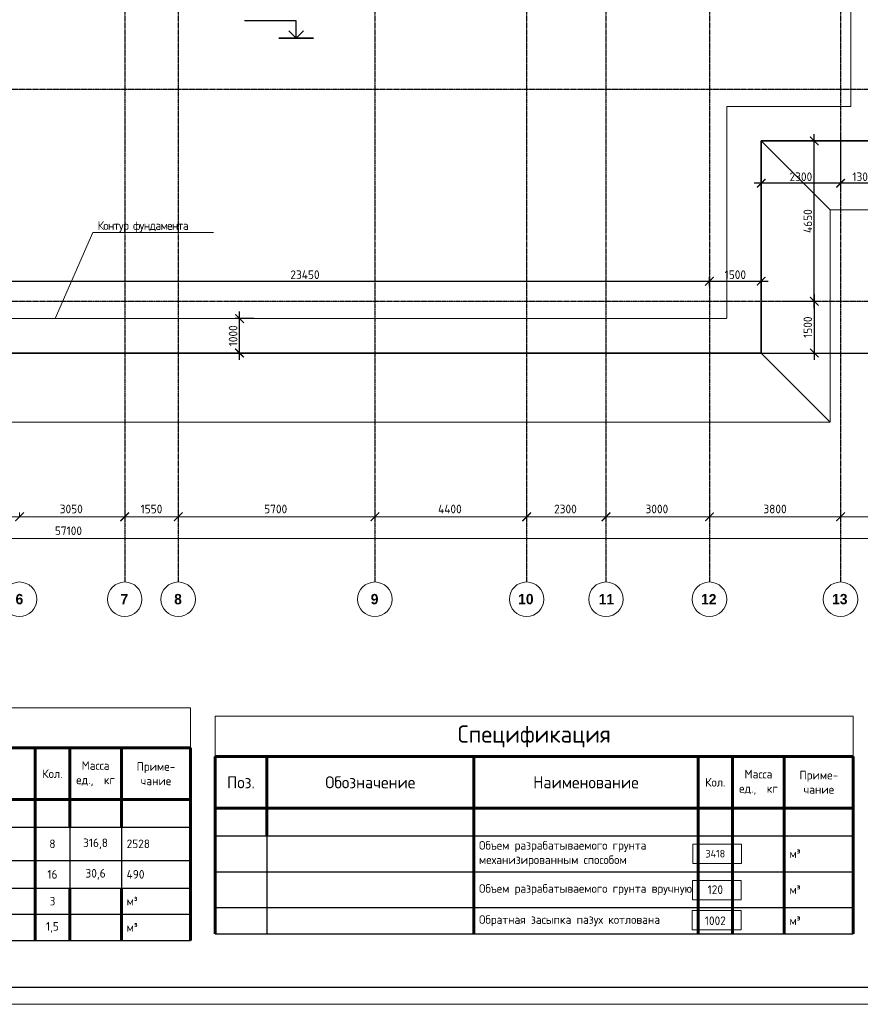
# Model space of a CAD drawing. Header units: millimetres. Extents: x -93479 to 1057970, y -66333 to 172656.
# Tile 10 of 145: x 72871 to 97238, y 1370 to 29920. Entities that reach past the tile are written whole.
import ezdxf
from ezdxf import colors
from ezdxf.entities.mleader import LeaderData, LeaderLine
from ezdxf.math import Vec2, Vec3

# ---------------------------------------------------------------- set-up
doc = ezdxf.new("R2010")
doc.units = ezdxf.units.MM
for name, pattern in [('______5', [1100, 800, -100, 100, -100]), ('DASHED', [7, 5, -2, 0]), ('осевая', [50.8, 31.75, -6.35, 6.35, -6.35])]:
    doc.linetypes.add(name, pattern=pattern)
for name, color, linetype, lineweight in [('0 Фундамент', 5, 'Continuous', 30), ('A-ANNO-NOTE-1', 7, 'Continuous', 35), ('A-ANNO-NOTE-2', 7, 'Continuous', 18), ('G-ANNO-DIMS', 7, 'Continuous', 9), ('Оси', 40, '______5', 18), ('Основная 0.6', 142, 'Continuous', 60), ('подоснова', 151, 'Continuous', 5), ('РАЗМЕРЫ', 7, 'Continuous', 9), ('СПДС_РАЗМЕРЫ', 152, 'Continuous', 25), ('ТОНКИЕ', 7, 'Continuous', 9)]:
    doc.layers.add(name, color=color, linetype=linetype, lineweight=lineweight)
doc.layers.add('ТОЛСТЫЕ_ОСНОВНЫЕ', color=6, linetype='Continuous')
doc.styles.add('GOST-2.304_Type-B', font='GOST_Common.ttf')
doc.styles.add('MtXpl_Century Gothic', font='GOTHICB.TTF', dxfattribs={"height": 0.2})
doc.linetypes.add('084-a Откосы неукрепленные', pattern='A,0.9,[11,Russia-GOST_Topo.shx,S=0.1,R=180,X=0,Y=0],1,[12,Russia-GOST_Topo.shx,S=0.1,R=180,X=0,Y=0],0.1', length=2)
doc.dimstyles.new('СПДС', dxfattribs={"dimscale": 100, "dimtxt": 2.5, "dimasz": 2.5, "dimexe": 1.25, "dimexo": 0, "dimtad": 1, "dimdec": 0, "dimtxsty": 'GOST-2.304_Type-B', "dimblk": 'ARCHTICK', "dimcen": 2.5, "dimdle": 2, "dimadec": 0, "dimazin": 2, "dimtfac": 0.75, "dimtdec": 0, "dimtmove": 1, "dimatfit": 3, "dimfxl": 1, "dimtolj": 1, "dimarcsym": 1})

# ---------------------------------------------------------------- blocks, each defined once
blk = doc.blocks.new('_ArchTick')
at = {"color": 0, "linetype": 'ByBlock', "const_width": 0.15}
blk.add_lwpolyline([(-0.5, -0.5), (0.5, 0.5)], dxfattribs=at)
blk = doc.blocks.new('*D1510')
at = {"layer": 'DEFPOINTS', "color": 0, "ltscale": 100, "transparency": 16777216}
for p in [(92866, 22338), (69416, 22224), (92866, 22192)]:
    blk.add_point(p, dxfattribs=at)
at = {"layer": 'РАЗМЕРЫ', "color": 0, "lineweight": -2, "transparency": 16777216}
for p, q in [((69216, 22338), (93066, 22338)), ((69416, 22224), (69416, 22463)), ((92866, 22192), (92866, 22463))]:
    blk.add_line(p, q, dxfattribs=at)
at = {"layer": 'РАЗМЕРЫ', "color": 0, "lineweight": -2, "ltscale": 100, "transparency": 16777216, "xscale": 250, "yscale": 250, "zscale": 250, "rotation": 180}
blk.add_blockref('_ArchTick', (69416, 22338), dxfattribs=at)
at = {"layer": 'РАЗМЕРЫ', "color": 0, "lineweight": -2, "ltscale": 100, "transparency": 16777216, "xscale": 250, "yscale": 250, "zscale": 250}
blk.add_blockref('_ArchTick', (92866, 22338), dxfattribs=at)
at = {"layer": 'РАЗМЕРЫ', "color": 0, "ltscale": 100, "transparency": 16777216, "insert": (81141, 22526), "char_height": 250, "attachment_point": 5, "style": 'GOST-2.304_Type-B'}
blk.add_mtext('\\A1;23450', dxfattribs=at)
blk = doc.blocks.new('*D1511')
at = {"layer": 'DEFPOINTS', "color": 0, "ltscale": 100, "transparency": 16777216}
for p in [(94366, 22338), (92866, 22192), (94366, 22192)]:
    blk.add_point(p, dxfattribs=at)
at = {"layer": 'РАЗМЕРЫ', "color": 0, "lineweight": -2, "transparency": 16777216}
for p, q in [((92666, 22338), (94566, 22338)), ((92866, 22192), (92866, 22463)), ((94366, 22192), (94366, 22463))]:
    blk.add_line(p, q, dxfattribs=at)
at = {"layer": 'РАЗМЕРЫ', "color": 0, "lineweight": -2, "ltscale": 100, "transparency": 16777216, "xscale": 250, "yscale": 250, "zscale": 250, "rotation": 180}
blk.add_blockref('_ArchTick', (92866, 22338), dxfattribs=at)
at = {"layer": 'РАЗМЕРЫ', "color": 0, "lineweight": -2, "ltscale": 100, "transparency": 16777216, "xscale": 250, "yscale": 250, "zscale": 250}
blk.add_blockref('_ArchTick', (94366, 22338), dxfattribs=at)
at = {"layer": 'РАЗМЕРЫ', "color": 0, "ltscale": 100, "transparency": 16777216, "insert": (93616, 22526), "char_height": 250, "attachment_point": 5, "style": 'GOST-2.304_Type-B'}
blk.add_mtext('\\A1;1500', dxfattribs=at)
blk = doc.blocks.new('*D1512')
at = {"layer": 'DEFPOINTS', "color": 0, "ltscale": 100, "transparency": 16777216}
for p in [(95029, 21755), (93926, 20255), (95905, 20255)]:
    blk.add_point(p, dxfattribs=at)
at = {"layer": 'РАЗМЕРЫ', "color": 0, "lineweight": -2, "transparency": 16777216}
for p, q in [((95029, 21755), (96030, 21755)), ((95905, 21955), (95905, 20055)), ((93926, 20255), (96030, 20255))]:
    blk.add_line(p, q, dxfattribs=at)
at = {"layer": 'РАЗМЕРЫ', "color": 0, "lineweight": -2, "ltscale": 100, "transparency": 16777216, "xscale": 250, "yscale": 250, "zscale": 250}
for p, rotation in [((95905, 21755), 90), ((95905, 20255), 270)]:
    blk.add_blockref('_ArchTick', p, dxfattribs=dict(at, rotation=rotation))
at = {"layer": 'РАЗМЕРЫ', "color": 0, "ltscale": 100, "transparency": 16777216, "insert": (95717, 21005), "char_height": 250, "attachment_point": 5, "rotation": 90, "style": 'GOST-2.304_Type-B'}
blk.add_mtext('\\A1;1500', dxfattribs=at)
blk = doc.blocks.new('*D1513')
at = {"layer": 'DEFPOINTS', "color": 0, "ltscale": 100, "transparency": 16777216}
for p in [(95094, 26405), (95905, 26405), (95529, 21755)]:
    blk.add_point(p, dxfattribs=at)
at = {"layer": 'РАЗМЕРЫ', "color": 0, "lineweight": -2, "transparency": 16777216}
for p, q in [((95905, 21555), (95905, 26605)), ((95094, 26405), (96030, 26405)), ((95529, 21755), (96030, 21755))]:
    blk.add_line(p, q, dxfattribs=at)
at = {"layer": 'РАЗМЕРЫ', "color": 0, "lineweight": -2, "ltscale": 100, "transparency": 16777216, "xscale": 250, "yscale": 250, "zscale": 250}
for p, rotation in [((95905, 26405), 90), ((95905, 21755), 270)]:
    blk.add_blockref('_ArchTick', p, dxfattribs=dict(at, rotation=rotation))
at = {"layer": 'РАЗМЕРЫ', "color": 0, "ltscale": 100, "transparency": 16777216, "insert": (95717, 24080), "char_height": 250, "attachment_point": 5, "rotation": 90, "style": 'GOST-2.304_Type-B'}
blk.add_mtext('\\A1;4650', dxfattribs=at)
blk = doc.blocks.new('*D1515')
at = {"layer": 'DEFPOINTS', "color": 0, "ltscale": 100, "transparency": 16777216}
for p in [(96666, 26589), (97966, 26589), (96666, 25178)]:
    blk.add_point(p, dxfattribs=at)
at = {"layer": 'РАЗМЕРЫ', "color": 0, "lineweight": -2, "transparency": 16777216}
for p, q in [((96666, 26589), (96666, 25053)), ((97966, 26589), (97966, 25053)), ((98166, 25178), (96466, 25178))]:
    blk.add_line(p, q, dxfattribs=at)
at = {"layer": 'РАЗМЕРЫ', "color": 0, "lineweight": -2, "ltscale": 100, "transparency": 16777216, "xscale": 250, "yscale": 250, "zscale": 250, "rotation": 180}
blk.add_blockref('_ArchTick', (96666, 25178), dxfattribs=at)
at = {"layer": 'РАЗМЕРЫ', "color": 0, "lineweight": -2, "ltscale": 100, "transparency": 16777216, "xscale": 250, "yscale": 250, "zscale": 250}
blk.add_blockref('_ArchTick', (97966, 25178), dxfattribs=at)
at = {"layer": 'РАЗМЕРЫ', "color": 0, "ltscale": 100, "transparency": 16777216, "insert": (97316, 25366), "char_height": 250, "attachment_point": 5, "style": 'GOST-2.304_Type-B'}
blk.add_mtext('\\A1;1300', dxfattribs=at)
blk = doc.blocks.new('*D1516')
at = {"layer": 'DEFPOINTS', "color": 0, "ltscale": 100, "transparency": 16777216}
for p in [(94366, 25829), (96666, 25829), (94366, 25178)]:
    blk.add_point(p, dxfattribs=at)
at = {"layer": 'РАЗМЕРЫ', "color": 0, "lineweight": -2, "transparency": 16777216}
for p, q in [((94366, 25829), (94366, 25053)), ((96666, 25829), (96666, 25053)), ((96866, 25178), (94166, 25178))]:
    blk.add_line(p, q, dxfattribs=at)
at = {"layer": 'РАЗМЕРЫ', "color": 0, "lineweight": -2, "ltscale": 100, "transparency": 16777216, "xscale": 250, "yscale": 250, "zscale": 250, "rotation": 180}
blk.add_blockref('_ArchTick', (94366, 25178), dxfattribs=at)
at = {"layer": 'РАЗМЕРЫ', "color": 0, "lineweight": -2, "ltscale": 100, "transparency": 16777216, "xscale": 250, "yscale": 250, "zscale": 250}
blk.add_blockref('_ArchTick', (96666, 25178), dxfattribs=at)
at = {"layer": 'РАЗМЕРЫ', "color": 0, "ltscale": 100, "transparency": 16777216, "insert": (95516, 25366), "char_height": 250, "attachment_point": 5, "style": 'GOST-2.304_Type-B'}
blk.add_mtext('\\A1;2300', dxfattribs=at)
blk = doc.blocks.new('Высотные отметки - Вверх-711287-Разрез 3-3')
at = {"layer": '0 Фундамент', "color": 7}
for p, q in [((13237, 8150), (14737, 8150)), ((13237, 7650), (13237, 8150))]:
    blk.add_line(p, q, dxfattribs=at)
at = {"layer": 'A-ANNO-NOTE-1', "color": 7}
blk.add_line((12737, 7650), (13737, 7650), dxfattribs=at)
at = {"layer": 'A-ANNO-NOTE-2', "color": 7}
for q in [(13025, 7862), (13449, 7862)]:
    blk.add_line((13237, 7650), q, dxfattribs=at)
blk = doc.blocks.new('*U1953')
at = {"layer": 'ТОЛСТЫЕ_ОСНОВНЫЕ', "color": 7}
blk.add_lwpolyline([(20, 5), (836, 5), (836, 589), (20, 589)], close=True, dxfattribs=at)
at = {"layer": 'ТОНКИЕ', "color": 7}
blk.add_lwpolyline([(0, 0), (841, 0), (841, 594), (0, 594)], close=True, dxfattribs=at)
blk = doc.blocks.new('_None')
blk = doc.blocks.new('*D1986')
at = {"layer": 'DEFPOINTS', "color": 0, "ltscale": 100, "transparency": 16777216}
for p in [(44213, 73611), (101313, 73611), (101313, 73611)]:
    blk.add_point(p, dxfattribs=at)
at = {"layer": 'СПДС_РАЗМЕРЫ', "color": 0, "lineweight": -2, "transparency": 16777216}
for p, q in [((44213, 73611), (44213, 73736)), ((101313, 73611), (101313, 73736)), ((44013, 73611), (101513, 73611))]:
    blk.add_line(p, q, dxfattribs=at)
at = {"layer": 'СПДС_РАЗМЕРЫ', "color": 0, "lineweight": -2, "ltscale": 100, "transparency": 16777216, "xscale": 250, "yscale": 250, "zscale": 250, "rotation": 180}
blk.add_blockref('_ArchTick', (44213, 73611), dxfattribs=at)
at = {"layer": 'СПДС_РАЗМЕРЫ', "color": 0, "lineweight": -2, "ltscale": 100, "transparency": 16777216, "xscale": 250, "yscale": 250, "zscale": 250}
blk.add_blockref('_ArchTick', (101313, 73611), dxfattribs=at)
at = {"layer": 'СПДС_РАЗМЕРЫ', "color": 0, "ltscale": 100, "transparency": 16777216, "insert": (72731, 73837), "char_height": 250, "attachment_point": 5, "style": 'GOST-2.304_Type-B'}
blk.add_mtext('\\A1;57100', dxfattribs=at)
blk = doc.blocks.new('*D2001')
at = {"layer": 'DEFPOINTS', "color": 0, "ltscale": 100, "transparency": 16777216}
for p in [(67863, 74242), (71313, 74242), (71313, 74242)]:
    blk.add_point(p, dxfattribs=at)
at = {"layer": 'СПДС_РАЗМЕРЫ', "color": 0, "lineweight": -2, "transparency": 16777216}
for p, q in [((67663, 74242), (71513, 74242)), ((67863, 74242), (67863, 74367)), ((71313, 74242), (71313, 74367))]:
    blk.add_line(p, q, dxfattribs=at)
at = {"layer": 'СПДС_РАЗМЕРЫ', "color": 0, "lineweight": -2, "ltscale": 100, "transparency": 16777216, "xscale": 250, "yscale": 250, "zscale": 250, "rotation": 180}
blk.add_blockref('_ArchTick', (67863, 74242), dxfattribs=at)
at = {"layer": 'СПДС_РАЗМЕРЫ', "color": 0, "lineweight": -2, "ltscale": 100, "transparency": 16777216, "xscale": 250, "yscale": 250, "zscale": 250}
blk.add_blockref('_ArchTick', (71313, 74242), dxfattribs=at)
at = {"layer": 'СПДС_РАЗМЕРЫ', "color": 0, "ltscale": 100, "transparency": 16777216, "insert": (69563, 74468), "char_height": 250, "attachment_point": 5, "style": 'GOST-2.304_Type-B'}
blk.add_mtext('\\A1;3450', dxfattribs=at)
blk = doc.blocks.new('*D2002')
at = {"layer": 'DEFPOINTS', "color": 0, "ltscale": 100, "transparency": 16777216}
for p in [(71313, 74242), (74363, 74242), (74363, 74242)]:
    blk.add_point(p, dxfattribs=at)
at = {"layer": 'СПДС_РАЗМЕРЫ', "color": 0, "lineweight": -2, "transparency": 16777216}
for p, q in [((71113, 74242), (74563, 74242)), ((71313, 74242), (71313, 74367)), ((74363, 74242), (74363, 74367))]:
    blk.add_line(p, q, dxfattribs=at)
at = {"layer": 'СПДС_РАЗМЕРЫ', "color": 0, "lineweight": -2, "ltscale": 100, "transparency": 16777216, "xscale": 250, "yscale": 250, "zscale": 250, "rotation": 180}
blk.add_blockref('_ArchTick', (71313, 74242), dxfattribs=at)
at = {"layer": 'СПДС_РАЗМЕРЫ', "color": 0, "lineweight": -2, "ltscale": 100, "transparency": 16777216, "xscale": 250, "yscale": 250, "zscale": 250}
blk.add_blockref('_ArchTick', (74363, 74242), dxfattribs=at)
at = {"layer": 'СПДС_РАЗМЕРЫ', "color": 0, "ltscale": 100, "transparency": 16777216, "insert": (72813, 74468), "char_height": 250, "attachment_point": 5, "style": 'GOST-2.304_Type-B'}
blk.add_mtext('\\A1;3050', dxfattribs=at)
blk = doc.blocks.new('*D2003')
at = {"layer": 'DEFPOINTS', "color": 0, "ltscale": 100, "transparency": 16777216}
for p in [(74363, 74242), (75913, 74242), (75913, 74242)]:
    blk.add_point(p, dxfattribs=at)
at = {"layer": 'СПДС_РАЗМЕРЫ', "color": 0, "lineweight": -2, "transparency": 16777216}
for p, q in [((74163, 74242), (76113, 74242)), ((74363, 74242), (74363, 74367)), ((75913, 74242), (75913, 74367))]:
    blk.add_line(p, q, dxfattribs=at)
at = {"layer": 'СПДС_РАЗМЕРЫ', "color": 0, "lineweight": -2, "ltscale": 100, "transparency": 16777216, "xscale": 250, "yscale": 250, "zscale": 250, "rotation": 180}
blk.add_blockref('_ArchTick', (74363, 74242), dxfattribs=at)
at = {"layer": 'СПДС_РАЗМЕРЫ', "color": 0, "lineweight": -2, "ltscale": 100, "transparency": 16777216, "xscale": 250, "yscale": 250, "zscale": 250}
blk.add_blockref('_ArchTick', (75913, 74242), dxfattribs=at)
at = {"layer": 'СПДС_РАЗМЕРЫ', "color": 0, "ltscale": 100, "transparency": 16777216, "insert": (75138, 74468), "char_height": 250, "attachment_point": 5, "style": 'GOST-2.304_Type-B'}
blk.add_mtext('\\A1;1550', dxfattribs=at)
blk = doc.blocks.new('*D2004')
at = {"layer": 'DEFPOINTS', "color": 0, "ltscale": 100, "transparency": 16777216}
for p in [(75913, 74242), (81613, 74242), (81613, 74242)]:
    blk.add_point(p, dxfattribs=at)
at = {"layer": 'СПДС_РАЗМЕРЫ', "color": 0, "lineweight": -2, "transparency": 16777216}
for p, q in [((75713, 74242), (81813, 74242)), ((75913, 74242), (75913, 74367)), ((81613, 74242), (81613, 74367))]:
    blk.add_line(p, q, dxfattribs=at)
at = {"layer": 'СПДС_РАЗМЕРЫ', "color": 0, "lineweight": -2, "ltscale": 100, "transparency": 16777216, "xscale": 250, "yscale": 250, "zscale": 250, "rotation": 180}
blk.add_blockref('_ArchTick', (75913, 74242), dxfattribs=at)
at = {"layer": 'СПДС_РАЗМЕРЫ', "color": 0, "lineweight": -2, "ltscale": 100, "transparency": 16777216, "xscale": 250, "yscale": 250, "zscale": 250}
blk.add_blockref('_ArchTick', (81613, 74242), dxfattribs=at)
at = {"layer": 'СПДС_РАЗМЕРЫ', "color": 0, "ltscale": 100, "transparency": 16777216, "insert": (78738, 74468), "char_height": 250, "attachment_point": 5, "style": 'GOST-2.304_Type-B'}
blk.add_mtext('\\A1;5700', dxfattribs=at)
blk = doc.blocks.new('*D2005')
at = {"layer": 'DEFPOINTS', "color": 0, "ltscale": 100, "transparency": 16777216}
for p in [(81613, 74242), (86013, 74242), (86013, 74242)]:
    blk.add_point(p, dxfattribs=at)
at = {"layer": 'СПДС_РАЗМЕРЫ', "color": 0, "lineweight": -2, "transparency": 16777216}
for p, q in [((81413, 74242), (86213, 74242)), ((81613, 74242), (81613, 74367)), ((86013, 74242), (86013, 74367))]:
    blk.add_line(p, q, dxfattribs=at)
at = {"layer": 'СПДС_РАЗМЕРЫ', "color": 0, "lineweight": -2, "ltscale": 100, "transparency": 16777216, "xscale": 250, "yscale": 250, "zscale": 250, "rotation": 180}
blk.add_blockref('_ArchTick', (81613, 74242), dxfattribs=at)
at = {"layer": 'СПДС_РАЗМЕРЫ', "color": 0, "lineweight": -2, "ltscale": 100, "transparency": 16777216, "xscale": 250, "yscale": 250, "zscale": 250}
blk.add_blockref('_ArchTick', (86013, 74242), dxfattribs=at)
at = {"layer": 'СПДС_РАЗМЕРЫ', "color": 0, "ltscale": 100, "transparency": 16777216, "insert": (83788, 74468), "char_height": 250, "attachment_point": 5, "style": 'GOST-2.304_Type-B'}
blk.add_mtext('\\A1;4400', dxfattribs=at)
blk = doc.blocks.new('*D2006')
at = {"layer": 'DEFPOINTS', "color": 0, "ltscale": 100, "transparency": 16777216}
for p in [(86013, 74242), (88313, 74242), (88313, 74242)]:
    blk.add_point(p, dxfattribs=at)
at = {"layer": 'СПДС_РАЗМЕРЫ', "color": 0, "lineweight": -2, "transparency": 16777216}
for p, q in [((85813, 74242), (88513, 74242)), ((86013, 74242), (86013, 74367)), ((88313, 74242), (88313, 74367))]:
    blk.add_line(p, q, dxfattribs=at)
at = {"layer": 'СПДС_РАЗМЕРЫ', "color": 0, "lineweight": -2, "ltscale": 100, "transparency": 16777216, "xscale": 250, "yscale": 250, "zscale": 250, "rotation": 180}
blk.add_blockref('_ArchTick', (86013, 74242), dxfattribs=at)
at = {"layer": 'СПДС_РАЗМЕРЫ', "color": 0, "lineweight": -2, "ltscale": 100, "transparency": 16777216, "xscale": 250, "yscale": 250, "zscale": 250}
blk.add_blockref('_ArchTick', (88313, 74242), dxfattribs=at)
at = {"layer": 'СПДС_РАЗМЕРЫ', "color": 0, "ltscale": 100, "transparency": 16777216, "insert": (87138, 74468), "char_height": 250, "attachment_point": 5, "style": 'GOST-2.304_Type-B'}
blk.add_mtext('\\A1;2300', dxfattribs=at)
blk = doc.blocks.new('*D2007')
at = {"layer": 'DEFPOINTS', "color": 0, "ltscale": 100, "transparency": 16777216}
for p in [(88313, 74242), (91313, 74242), (91313, 74242)]:
    blk.add_point(p, dxfattribs=at)
at = {"layer": 'СПДС_РАЗМЕРЫ', "color": 0, "lineweight": -2, "transparency": 16777216}
for p, q in [((88113, 74242), (91513, 74242)), ((88313, 74242), (88313, 74367)), ((91313, 74242), (91313, 74367))]:
    blk.add_line(p, q, dxfattribs=at)
at = {"layer": 'СПДС_РАЗМЕРЫ', "color": 0, "lineweight": -2, "ltscale": 100, "transparency": 16777216, "xscale": 250, "yscale": 250, "zscale": 250, "rotation": 180}
blk.add_blockref('_ArchTick', (88313, 74242), dxfattribs=at)
at = {"layer": 'СПДС_РАЗМЕРЫ', "color": 0, "lineweight": -2, "ltscale": 100, "transparency": 16777216, "xscale": 250, "yscale": 250, "zscale": 250}
blk.add_blockref('_ArchTick', (91313, 74242), dxfattribs=at)
at = {"layer": 'СПДС_РАЗМЕРЫ', "color": 0, "ltscale": 100, "transparency": 16777216, "insert": (89788, 74468), "char_height": 250, "attachment_point": 5, "style": 'GOST-2.304_Type-B'}
blk.add_mtext('\\A1;3000', dxfattribs=at)
blk = doc.blocks.new('*D2008')
at = {"layer": 'DEFPOINTS', "color": 0, "ltscale": 100, "transparency": 16777216}
for p in [(91313, 74242), (95113, 74242), (95113, 74242)]:
    blk.add_point(p, dxfattribs=at)
at = {"layer": 'СПДС_РАЗМЕРЫ', "color": 0, "lineweight": -2, "transparency": 16777216}
for p, q in [((91113, 74242), (95313, 74242)), ((91313, 74242), (91313, 74367)), ((95113, 74242), (95113, 74367))]:
    blk.add_line(p, q, dxfattribs=at)
at = {"layer": 'СПДС_РАЗМЕРЫ', "color": 0, "lineweight": -2, "ltscale": 100, "transparency": 16777216, "xscale": 250, "yscale": 250, "zscale": 250, "rotation": 180}
blk.add_blockref('_ArchTick', (91313, 74242), dxfattribs=at)
at = {"layer": 'СПДС_РАЗМЕРЫ', "color": 0, "lineweight": -2, "ltscale": 100, "transparency": 16777216, "xscale": 250, "yscale": 250, "zscale": 250}
blk.add_blockref('_ArchTick', (95113, 74242), dxfattribs=at)
at = {"layer": 'СПДС_РАЗМЕРЫ', "color": 0, "ltscale": 100, "transparency": 16777216, "insert": (93213, 74468), "char_height": 250, "attachment_point": 5, "style": 'GOST-2.304_Type-B'}
blk.add_mtext('\\A1;3800', dxfattribs=at)
blk = doc.blocks.new('*D2009')
at = {"layer": 'DEFPOINTS', "color": 0, "ltscale": 100, "transparency": 16777216}
for p in [(95113, 74242), (101313, 74242), (101313, 74242)]:
    blk.add_point(p, dxfattribs=at)
at = {"layer": 'СПДС_РАЗМЕРЫ', "color": 0, "lineweight": -2, "transparency": 16777216}
for p, q in [((94913, 74242), (101513, 74242)), ((95113, 74242), (95113, 74367)), ((101313, 74242), (101313, 74367))]:
    blk.add_line(p, q, dxfattribs=at)
at = {"layer": 'СПДС_РАЗМЕРЫ', "color": 0, "lineweight": -2, "ltscale": 100, "transparency": 16777216, "xscale": 250, "yscale": 250, "zscale": 250, "rotation": 180}
blk.add_blockref('_ArchTick', (95113, 74242), dxfattribs=at)
at = {"layer": 'СПДС_РАЗМЕРЫ', "color": 0, "lineweight": -2, "ltscale": 100, "transparency": 16777216, "xscale": 250, "yscale": 250, "zscale": 250}
blk.add_blockref('_ArchTick', (101313, 74242), dxfattribs=at)
at = {"layer": 'СПДС_РАЗМЕРЫ', "color": 0, "ltscale": 100, "transparency": 16777216, "insert": (98188, 74468), "char_height": 250, "attachment_point": 5, "style": 'GOST-2.304_Type-B'}
blk.add_mtext('\\A1;6200', dxfattribs=at)
blk = doc.blocks.new('*D1536')
at = {"layer": 'DEFPOINTS', "color": 0, "ltscale": 100, "transparency": 16777216}
for p in [(100416, 53335), (79062, 20255), (102238, 20255)]:
    blk.add_point(p, dxfattribs=at)
at = {"layer": 'РАЗМЕРЫ', "color": 0, "lineweight": -2, "transparency": 16777216}
for p, q in [((102238, 53535), (102238, 20055)), ((100416, 53335), (102363, 53335)), ((79062, 20255), (102363, 20255))]:
    blk.add_line(p, q, dxfattribs=at)
at = {"layer": 'РАЗМЕРЫ', "color": 0, "lineweight": -2, "ltscale": 100, "transparency": 16777216, "xscale": 250, "yscale": 250, "zscale": 250}
for p, rotation in [((102238, 53335), 90), ((102238, 20255), 270)]:
    blk.add_blockref('_ArchTick', p, dxfattribs=dict(at, rotation=rotation))
at = {"layer": 'РАЗМЕРЫ', "color": 0, "ltscale": 100, "transparency": 16777216, "insert": (102050, 36795), "char_height": 250, "attachment_point": 5, "rotation": 90, "style": 'GOST-2.304_Type-B'}
blk.add_mtext('\\A1;33080', dxfattribs=at)
blk = doc.blocks.new('*D1537')
at = {"layer": 'DEFPOINTS', "color": 0, "ltscale": 100, "transparency": 16777216}
for p in [(79245, 21255), (79669, 21255), (79669, 20255)]:
    blk.add_point(p, dxfattribs=at)
at = {"layer": 'РАЗМЕРЫ', "color": 0, "lineweight": -2, "transparency": 16777216}
for p, q in [((79245, 20055), (79245, 21455)), ((79669, 21255), (79120, 21255)), ((79669, 20255), (79120, 20255))]:
    blk.add_line(p, q, dxfattribs=at)
at = {"layer": 'РАЗМЕРЫ', "color": 0, "lineweight": -2, "ltscale": 100, "transparency": 16777216, "xscale": 250, "yscale": 250, "zscale": 250}
for p, rotation in [((79245, 21255), 90), ((79245, 20255), 270)]:
    blk.add_blockref('_ArchTick', p, dxfattribs=dict(at, rotation=rotation))
at = {"layer": 'РАЗМЕРЫ', "color": 0, "ltscale": 100, "transparency": 16777216, "insert": (79057, 20755), "char_height": 250, "attachment_point": 5, "rotation": 90, "style": 'GOST-2.304_Type-B'}
blk.add_mtext('\\A1;1000', dxfattribs=at)
blk = doc.blocks.new('*T1892')
at = {"layer": 'DEFPOINTS', "color": 8, "linetype": 'ByBlock', "lineweight": 0}
for p, q in [((0, 0), (18500, 0)), ((0, 0), (0, -1164)), ((18500, 0), (18500, -1164))]:
    blk.add_line(p, q, dxfattribs=at)
at = {"layer": 'Основная 0.6', "color": 0, "linetype": 'Continuous', "lineweight": 60}
for p, q in [((0, -1164), (15000, -1164)), ((0, -1164), (0, -6307)), ((1500, -1164), (1500, -3464)), ((7500, -1164), (7500, -6307)), ((14000, -1164), (14000, -6307)), ((15000, -1164), (15000, -6307)), ((16500, -1164), (16500, -6307)), ((18500, -1164), (18500, -6307)), ((0, -2664), (15000, -2664))]:
    blk.add_line(p, q, dxfattribs=at)
at = {"layer": 'Основная 0.6', "color": 0, "linetype": 'Continuous'}
for p, q in [((15000, -1164), (18500, -1164)), ((15000, -2664), (18500, -2664))]:
    blk.add_line(p, q, dxfattribs=at)
at = {"layer": 'Основная 0.6', "color": 0, "linetype": 'Continuous', "lineweight": -2}
for p, q in [((0, -3464), (1500, -3464)), ((14000, -3464), (18500, -3464)), ((0, -4506), (1500, -4506)), ((14000, -4506), (18500, -4506)), ((0, -5548), (1500, -5548)), ((14000, -5548), (18500, -5548)), ((0, -6307), (1500, -6307)), ((14000, -6307), (18500, -6307))]:
    blk.add_line(p, q, dxfattribs=at)
at = {"layer": 'Основная 0.6', "color": 0, "lineweight": -2}
for p, q in [((1500, -3464), (14000, -3464)), ((1500, -4506), (14000, -4506)), ((1500, -5548), (14000, -5548)), ((1500, -6307), (14000, -6307))]:
    blk.add_line(p, q, dxfattribs=at)
at = {"layer": 'Основная 0.6', "color": 0, "linetype": 'ByBlock', "lineweight": -2}
blk.add_line((1500, -3464), (1500, -6307), dxfattribs=at)
at = {"layer": 'Основная 0.6', "color": 0, "style": 'GOST-2.304_Type-B'}
for s, insert, char_height, width, attachment_point in [('Спецификация', (9250, -582), 500, 18200, 5), ('Поз.', (750, -1914), 350, 1200, 5), ('Обозначение', (4500, -1914), 350, 5700, 5), ('Наименование', (10750, -1914), 350, 6200, 5), ('Масса\\Pед.,  кг', (15750, -1914), 250, 1200, 5), ('Приме-\\Pчание', (17500, -1914), 250, 1700, 5), ('Кол.', (14500, -1914), 250, 700, 5), ('{\\C250;Объем разрабатываемого грунта механизированным способом}', (7650, -3985), 250, 6200, 4), ('3418', (14500, -3985), 220, 700, 5), ('м³', (16650, -3985), 250, 1700, 4), ('Объем разрабатываемого грунта вручную', (7650, -5027), 250, 6200, 4), ('м³', (16650, -5027), 250, 1700, 4), ('120', (14500, -5027), 250, 700, 5), ('Обратная засыпка пазух котлована', (7650, -5928), 250, 6200, 4), ('1002', (14500, -5928), 250, 700, 5), ('м³', (16650, -5928), 250, 1700, 4)]:
    blk.add_mtext(s, dxfattribs=dict(at, insert=insert, char_height=char_height, width=width, attachment_point=attachment_point))
blk = doc.blocks.new('*T1931')
at = {"layer": 'DEFPOINTS', "color": 8, "linetype": 'ByBlock', "lineweight": 0}
for p, q in [((0, 0), (18500, 0)), ((0, 0), (0, -1164)), ((18500, 0), (18500, -1164))]:
    blk.add_line(p, q, dxfattribs=at)
at = {"layer": 'Основная 0.6', "color": 0, "linetype": 'Continuous', "lineweight": 60}
for p, q in [((0, -1164), (15000, -1164)), ((0, -1164), (0, -6748)), ((1500, -1164), (1500, -3464)), ((7500, -1164), (7500, -6748)), ((14000, -1164), (14000, -6748)), ((15000, -1164), (15000, -3464)), ((16500, -1164), (16500, -3464)), ((18500, -1164), (18500, -6748)), ((0, -2664), (15000, -2664)), ((15000, -5231), (15000, -6748)), ((16500, -5231), (16500, -6748))]:
    blk.add_line(p, q, dxfattribs=at)
at = {"layer": 'Основная 0.6', "color": 0, "linetype": 'Continuous'}
for p, q in [((15000, -1164), (18500, -1164)), ((15000, -2664), (18500, -2664))]:
    blk.add_line(p, q, dxfattribs=at)
at = {"layer": 'Основная 0.6', "color": 0, "linetype": 'Continuous', "lineweight": -2}
for p, q in [((0, -3464), (1500, -3464)), ((14000, -3464), (18500, -3464)), ((0, -4431), (1500, -4431)), ((14000, -4431), (18500, -4431)), ((0, -5231), (1500, -5231)), ((14000, -5231), (18500, -5231)), ((0, -5989), (1500, -5989)), ((14000, -5989), (18500, -5989)), ((0, -6748), (1500, -6748)), ((14000, -6748), (18500, -6748))]:
    blk.add_line(p, q, dxfattribs=at)
at = {"layer": 'Основная 0.6', "color": 0, "lineweight": -2}
for p, q in [((1500, -3464), (14000, -3464)), ((1500, -4431), (14000, -4431)), ((1500, -5231), (14000, -5231)), ((1500, -5989), (14000, -5989)), ((1500, -6748), (14000, -6748))]:
    blk.add_line(p, q, dxfattribs=at)
at = {"layer": 'Основная 0.6', "color": 0, "linetype": 'ByBlock', "lineweight": -2}
for p, q in [((1500, -3464), (1500, -6748)), ((15000, -3464), (15000, -5231)), ((16500, -3464), (16500, -5231))]:
    blk.add_line(p, q, dxfattribs=at)
at = {"layer": 'Основная 0.6', "color": 0, "style": 'GOST-2.304_Type-B'}
for s, insert, char_height, width, attachment_point in [('Спецификация', (9250, -582), 500, 18200, 5), ('Поз.', (750, -1914), 350, 1200, 5), ('Обозначение', (4500, -1914), 350, 5700, 5), ('Наименование', (10750, -1914), 350, 6200, 5), ('Масса\\Pед.,  кг', (15750, -1914), 250, 1200, 5), ('Приме-\\Pчание', (17500, -1914), 250, 1700, 5), ('Кол.', (14500, -1914), 250, 700, 5), ('{\\LМатериалы}', (10750, -3064), 250, 6200, 5), ('1', (750, -3947), 250, 1200, 5), ('{\\H0.91667x;ГОСТ 10704-91}', (4500, -3947), 250, 5700, 5), ('{\\H0.91667x;Труба стальная 273х8 L=6000мм}', (7650, -3947), 250, 6200, 4), ('8', (14500, -3947), 250, 700, 5), ('316,8', (15750, -3947), 250, 1200, 5), ('2528', (16650, -3947), 250, 1700, 4), ('2', (750, -4831), 250, 1200, 5), ('{\\H0.91667x;ГОСТ 8509-93}', (4500, -4831), 250, 5700, 5), ('{\\H0.91667x;Уголок 100х8 L=2500мм}', (7650, -4831), 250, 6200, 4), ('16', (14500, -4831), 250, 700, 5), ('30,6', (15750, -4831), 250, 1200, 5), ('490', (16650, -4831), 250, 1700, 4), ('м³', (16650, -5610), 250, 1700, 4), ('{\\H0.91667x;ГОСТ 26633-2012}', (4500, -5610), 250, 5700, 5), ('{\\C250;Бетон В15}', (7650, -5610), 250, 6200, 4), ('3', (14500, -5610), 250, 700, 5), ('{\\H0.91667x;Доска 50х150мм}', (7650, -6369), 250, 6200, 4), ('1,5', (14500, -6369), 250, 700, 5), ('м³', (16650, -6369), 250, 1700, 4)]:
    blk.add_mtext(s, dxfattribs=dict(at, insert=insert, char_height=char_height, width=width, attachment_point=attachment_point))
blk = doc.blocks.new('оси котлован')
at = {"color": 7, "linetype": 'ByBlock', "lineweight": -2}
for centre in [(71312.6, 71851.4), (74362.6, 71851.4), (75912.6, 71851.4), (81612.6, 71851.4), (86012.6, 71851.4), (88312.6, 71851.4), (91312.6, 71851.4), (95112.6, 71851.4)]:
    blk.add_circle(centre, 500, dxfattribs=at)
at = {"layer": 'Оси', "color": 7, "linetype": 'осевая', "lineweight": 25, "transparency": 33554687}
for p, q in [((74363.1, 116798.8), (74363.1, 72367.2)), ((75913.1, 116798.8), (75913.1, 72367.2)), ((81613.1, 116798.8), (81613.1, 72367.2)), ((86013.1, 116798.8), (86013.1, 72367.2)), ((88313.1, 116798.8), (88313.1, 72367.2)), ((91313.1, 116798.8), (91313.1, 72367.2)), ((95113.1, 116798.8), (95113.1, 72367.2)), ((34980.8, 86640.5), (103420.2, 86640.5)), ((34980.8, 80490.5), (103420.2, 80490.5))]:
    blk.add_line(p, q, dxfattribs=at)
at = {"layer": 'Оси', "color": 7, "lineweight": 25, "transparency": 33554687, "style": 'MtXpl_Century Gothic'}
for s, p in [('6', (71198, 71705.1)), ('7', (74239.1, 71705.1)), ('8', (75795.6, 71705.1)), ('9', (81493.5, 71705.1)), ('10', (85766.8, 71705.1)), ('11', (88100.8, 71701.4)), ('12', (91069.5, 71701.4)), ('13', (94868.1, 71705.1))]:
    blk.add_text(s, height=300, dxfattribs=at).set_placement(p)
at = {"layer": 'СПДС_РАЗМЕРЫ', "color": 7}
for base, p1, p2, picture, middle in [((71313.1, 74242.4), (67863.1, 74242.4), (71313.1, 74242.4), '*D2001', (69562.9, 74242.4)), ((74363.1, 74242.4), (71313.1, 74242.4), (74363.1, 74242.4), '*D2002', (72812.9, 74242.4)), ((75913.1, 74242.4), (74363.1, 74242.4), (75913.1, 74242.4), '*D2003', (75138.1, 74242.4)), ((81613.1, 74242.4), (75913.1, 74242.4), (81613.1, 74242.4), '*D2004', (78737.9, 74242.4)), ((86013.1, 74242.4), (81613.1, 74242.4), (86013.1, 74242.4), '*D2005', (83787.9, 74242.4)), ((88313.1, 74242.4), (86013.1, 74242.4), (88313.1, 74242.4), '*D2006', (87137.9, 74242.4)), ((91313.1, 74242.4), (88313.1, 74242.4), (91313.1, 74242.4), '*D2007', (89787.9, 74242.4)), ((95113.1, 74242.4), (91313.1, 74242.4), (95113.1, 74242.4), '*D2008', (93213.1, 74242.4)), ((101313.1, 74242.4), (95113.1, 74242.4), (101313.1, 74242.4), '*D2009', (98187.9, 74242.4)), ((101313.1, 73611.2), (44213.2, 73611.2), (101313.1, 73611.2), '*D1986', (72730.6, 73611.2))]:
    dim = blk.add_linear_dim(base=base, p1=p1, p2=p2, dimstyle='СПДС', override={"dimgap": 1}, dxfattribs=at)
    dim.commit()
    dim.dimension.update_dxf_attribs({"geometry": picture, "text_midpoint": middle, "dimtype": 160})

msp = doc.modelspace()

# ---------------------------------------------------------------- linework, layer by layer
at = {"layer": '0 Фундамент', "color": 7, "linetype": 'DASHED', "lineweight": 0}
msp.add_lwpolyline([(59666.4, 33354.7), (59666.4, 31904.7), (63866.4, 31904.7), (63866.4, 28404.7), (67766.4, 28404.7), (67766.4, 21254.7), (93366.4, 21254.7), (93366.4, 27404.7), (96966.4, 27404.7), (96966.4, 33354.7), (59666.4, 33354.7)], dxfattribs=at)
at = {"layer": 'РАЗМЕРЫ', "color": 7, "linetype": '084-a Откосы неукрепленные', "ltscale": 5}
msp.add_lwpolyline([(65712.7, 53804.7), (89616.4, 53804.7), (89616.4, 55334.7), (99383, 55334.7), (102416.4, 55334.7), (102416.4, 53804.7), (105366.4, 53804.7), (105366.4, 30404.7), (99966.4, 30404.7), (99966.4, 24404.7), (96366.4, 24404.7), (96366.4, 18254.7), (64784.6, 18254.7)], dxfattribs=at)
at = {"layer": 'РАЗМЕРЫ', "color": 7, "lineweight": 35, "extrusion": (0, 0, -1)}
msp.add_lwpolyline([(-63712.7, 51804.7), (-91616.4, 51804.7), (-91616.4, 53334.7), (-99383, 53334.7), (-100416.4, 53334.7), (-100416.4, 51804.7), (-104366.4, 51804.7), (-104366.4, 32404.7), (-97966.4, 32404.7), (-97966.4, 26404.7), (-94366.4, 26404.7), (-94366.4, 20254.7), (-66771.5, 20254.7)], dxfattribs=at)
at = {"layer": 'РАЗМЕРЫ', "color": 7}
for points in [[(96366.4, 24404.7), (94366.4, 26404.7)], [(96366.4, 18254.7), (94366.4, 20254.7)]]:
    msp.add_lwpolyline(points, dxfattribs=at)
at = {"layer": 'РАЗМЕРЫ', "color": 7, "ltscale": 100}
for points in [[(92380.6, 5457.2), (93796, 5457.2), (93796, 6012.8), (92380.6, 6012.8)], [(92372.2, 4400.6), (93787.5, 4400.6), (93787.5, 4956.2), (92372.2, 4956.2)], [(92368, 3533.5), (93783.3, 3533.5), (93783.3, 4089.1), (92368, 4089.1)]]:
    msp.add_lwpolyline(points, close=True, dxfattribs=at)

# ---------------------------------------------------------------- block references
at = {"color": 7, "xscale": 100, "yscale": 100, "zscale": 100}
msp.add_blockref('*U1953', (32403.5, 1370.5), dxfattribs=at)
for name, p in [('*T1931', (59320, 9970.5)), ('*T1892', (78535.6, 9721.3))]:
    msp.add_blockref(name, p)
at = {"layer": 'G-ANNO-DIMS', "color": 7, "xscale": -1}
msp.add_blockref('Высотные отметки - Вверх-711287-Разрез 3-3', (94122, 21739.1), dxfattribs=at)
at = {"layer": 'РАЗМЕРЫ', "color": 7}
msp.add_blockref('оси котлован', (1553.2, -58735.8), dxfattribs=at)

# ---------------------------------------------------------------- dimensions: what is measured, and where the dimension line sits
for base, p1, p2, picture, middle in [((102238.1, 20254.7), (100416.4, 53334.7), (79062.4, 20254.7), '*D1536', (102050.5, 36794.7)), ((95905, 26404.7), (95529.4, 21754.7), (95093.7, 26404.7), '*D1513', (95717.4, 24079.7)), ((95905, 20254.7), (95028.8, 21754.7), (93925.5, 20254.7), '*D1512', (95717.4, 21004.7)), ((79244.5, 21254.7), (79669.5, 20254.7), (79669.5, 21254.7, -3100), '*D1537', (79056.9, 20754.7))]:
    dim = msp.add_linear_dim(base=base, p1=p1, p2=p2, angle=90, dimstyle='СПДС', dxfattribs=at)
    dim.commit()
    dim.dimension.update_dxf_attribs({"geometry": picture, "text_midpoint": middle})
for base, p1, p2, picture, middle in [((96666.3, 25177.9), (97966.4, 26588.9), (96666.3, 26588.9), '*D1515', (97316.3, 25365.5)), ((94366.4, 25177.9), (96666.3, 25829), (94366.4, 25829), '*D1516', (95516.3, 25365.5)), ((92866.3, 22337.9), (69416.3, 22224.4), (92866.3, 22192), '*D1510', (81141.3, 22525.6)), ((94366.4, 22337.9), (92866.3, 22192), (94366.4, 22192), '*D1511', (93616.3, 22525.6))]:
    dim = msp.add_linear_dim(base=base, p1=p1, p2=p2, dimstyle='СПДС', dxfattribs=at)
    dim.commit()
    dim.dimension.update_dxf_attribs({"geometry": picture, "text_midpoint": middle})

# ---------------------------------------------------------------- leaders
at = {"layer": 'подоснова', "color": 7, "ltscale": 0.3}
ml = msp.add_multileader_mtext('Standard', dxfattribs=at)
ml.set_content('{\\T0.9;Контур фундамента }', color=7, style='GOST-2.304_Type-B')
ml.set_leader_properties(color=7, linetype='ByLayer', lineweight=15)
ml.set_arrow_properties(name='NONE')
ml.build(insert=Vec2(0, 0))
ml.multileader.update_dxf_attribs({"text_left_attachment_type": 6, "text_right_attachment_type": 6, "dogleg_length": 0.1, "arrow_head_size": 18})
ctx = ml.context
ctx.base_point, ctx.char_height, ctx.arrow_head_size, ctx.landing_gap_size, ctx.plane_origin = Vec3(75003.7, 23750.6), 250, 18, 20, Vec3(79758.3, 24485.9)
ctx.left_attachment, ctx.right_attachment, ctx.text_align_type = 6, 6, 1
notes = []
notes.append((ctx, [(0, (1, 1, 0), (74995.4, 23750.3), (1, 0), 0.1, [(0, [(73903.5, 21254.7)], 0, [])])]))
ctx.mtext.insert, ctx.mtext.width, ctx.mtext.alignment, ctx.mtext.flow_direction = Vec3(76440.9, 24075.6), 4075.871, 2, 5
for ctx, leaders in notes:
    for number, flags, end, landing, length, lines in leaders:
        leader = LeaderData()
        leader.index, (leader.has_last_leader_line, leader.has_dogleg_vector, leader.attachment_direction) = number, flags
        leader.last_leader_point, leader.dogleg_vector, leader.dogleg_length = Vec3(end), Vec3(landing), length
        for number, points, colour, breaks in lines:
            line = LeaderLine()
            line.index, line.vertices, line.color, line.breaks = number, Vec3.list(points), colors.encode_raw_color(colour), breaks
            leader.lines.append(line)
        ctx.leaders.append(leader)

doc.saveas('drawing.dxf')
